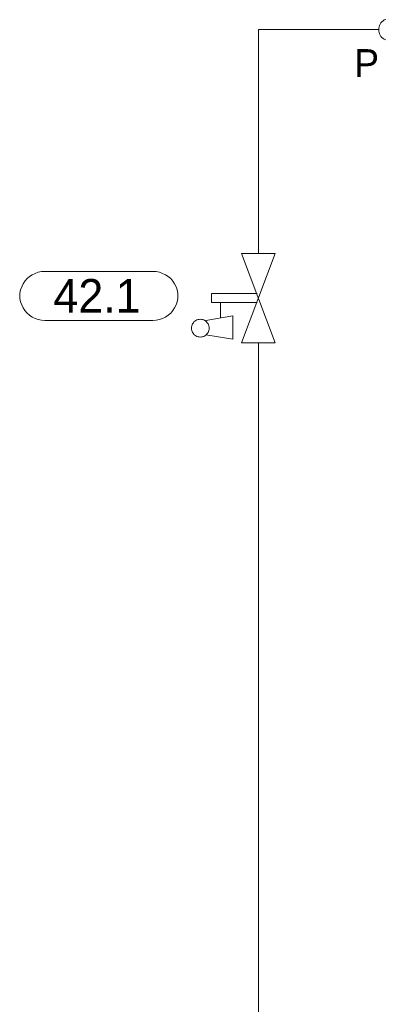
# Model space of a CAD drawing. Header units: millimetres. Extents: x 0 to 203, y 0 to 47.
# Tile 53 of 196: x 3.22 to 4.51, y 28.54 to 32.02. Entities that reach past the tile are written whole.
import ezdxf

# ---------------------------------------------------------------- set-up
doc = ezdxf.new("R2010")
doc.units = ezdxf.units.MM
doc.layers.add('PDF_Geomertry', color=7, linetype='Continuous')
doc.layers.add('PDF_Text', color=7, linetype='Continuous')
doc.styles.add('PDF Arial', font='txt')

msp = doc.modelspace()

# ---------------------------------------------------------------- linework, layer by layer
at = {"layer": 'PDF_Geomertry', "lineweight": 15}
for points in [[(4.5112, 32.0179), (4.5063, 32.016), (4.5021, 32.0132), (4.4979, 32.0096), (4.4946, 32.0054), (4.4918, 32.0013), (4.4896, 31.9965), (4.4882, 31.9915), (4.4868, 31.9868), (4.4868, 31.9818), (4.4868, 31.9763), (4.4882, 31.9715), (4.4896, 31.9665), (4.4918, 31.9618), (4.4946, 31.9576), (4.4979, 31.954), (4.5021, 31.9507), (4.5063, 31.9479), (4.5112, 31.9457)], [(4.0626, 31.1924), (4.0626, 31.9818), (4.4868, 31.9818)], [(4.0585, 31.0193), (3.8974, 31.0193), (3.8974, 31.0507), (4.0585, 31.0507)], [(3.9285, 30.9638), (3.9285, 31.0193)], [(3.8779, 30.9049), (3.9724, 30.8896), (3.9724, 30.9721), (3.8779, 30.9563)], [(13.4257, 24.1313), (13.4257, 26.3826), (4.0626, 26.3826), (4.0626, 30.8776)]]:
    msp.add_lwpolyline(points, dxfattribs=at)
for points in [[(4.0035, 30.8776), (4.1215, 31.1924), (4.0035, 31.1924), (4.1215, 30.8776), (4.0035, 30.8776)], [(3.691, 31.129), (3.7029, 31.1285), (3.714, 31.1263), (3.7251, 31.1221), (3.7354, 31.1174), (3.7446, 31.111), (3.7535, 31.1035), (3.7612, 31.0943), (3.7674, 31.0846), (3.7729, 31.0743), (3.7765, 31.0637), (3.7785, 31.0521), (3.7793, 31.041), (3.7793, 31.0443), (3.7785, 31.0332), (3.7765, 31.0215), (3.7729, 31.011), (3.7674, 31.0007), (3.7612, 30.991), (3.7535, 30.9818), (3.7446, 30.9743), (3.7354, 30.9679), (3.7251, 30.9632), (3.714, 30.959), (3.7029, 30.9568), (3.691, 30.9563), (3.3099, 30.9563), (3.2987, 30.9568), (3.2868, 30.959), (3.2757, 30.9632), (3.2654, 30.9679), (3.2563, 30.9743), (3.2474, 30.9818), (3.2396, 30.991), (3.2335, 31.0007), (3.2285, 31.011), (3.2243, 31.0215), (3.2224, 31.0332), (3.2215, 31.0443), (3.2215, 31.041), (3.2224, 31.0521), (3.2243, 31.0637), (3.2285, 31.0743), (3.2335, 31.0846), (3.2396, 31.0943), (3.2474, 31.1035), (3.2563, 31.111), (3.2654, 31.1174), (3.2757, 31.1221), (3.2868, 31.1263), (3.2987, 31.1285), (3.3099, 31.129), (3.691, 31.129)], [(3.8896, 30.9285), (3.889, 30.9326), (3.8882, 30.9368), (3.8868, 30.941), (3.8854, 30.9443), (3.8826, 30.9479), (3.8799, 30.9507), (3.8771, 30.9535), (3.8737, 30.9563), (3.8701, 30.9576), (3.866, 30.959), (3.8618, 30.9596), (3.8576, 30.9604), (3.8543, 30.9596), (3.8501, 30.959), (3.846, 30.9576), (3.8424, 30.9563), (3.839, 30.9535), (3.8354, 30.9507), (3.8335, 30.9479), (3.8307, 30.9443), (3.8293, 30.941), (3.8279, 30.9368), (3.8271, 30.9326), (3.8265, 30.9285), (3.8271, 30.9249), (3.8279, 30.9207), (3.8293, 30.9165), (3.8307, 30.9132), (3.8335, 30.9096), (3.8354, 30.9063), (3.839, 30.904), (3.8424, 30.9013), (3.846, 30.8999), (3.8501, 30.8985), (3.8543, 30.8979), (3.8576, 30.8971), (3.8618, 30.8979), (3.866, 30.8985), (3.8701, 30.8999), (3.8737, 30.9013), (3.8771, 30.904), (3.8799, 30.9063), (3.8826, 30.9096), (3.8854, 30.9132), (3.8868, 30.9165), (3.8882, 30.9207), (3.889, 30.9249), (3.8896, 30.9285)]]:
    msp.add_lwpolyline(points, close=True, dxfattribs=at)

# ---------------------------------------------------------------- texts
at = {"layer": 'PDF_Text', "attachment_point": 7, "style": 'PDF Arial'}
for s, insert, char_height in [('P', (4.4001, 31.8146), 0.0984), ('42.1', (3.3404, 30.984), 0.11811)]:
    msp.add_mtext(s, dxfattribs=dict(at, insert=insert, char_height=char_height))

doc.saveas('drawing.dxf')
